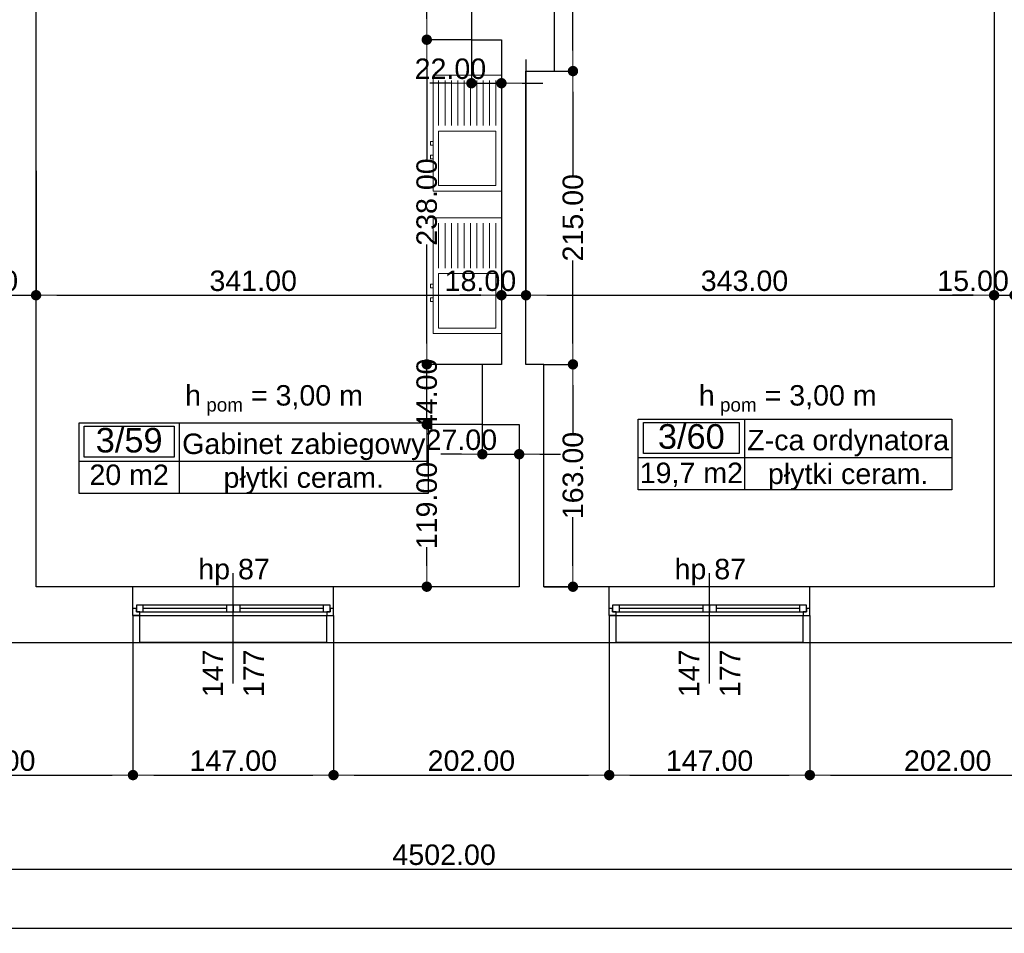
# Model space of a CAD drawing. Header units: millimetres. Extents: x -175445 to -20415, y -559200 to 231527.
# Tile 158 of 256: x -127841 to -120626, y -116408 to -109710. Entities that reach past the tile are written whole.
import ezdxf
from ezdxf.enums import TextEntityAlignment as Align

# ---------------------------------------------------------------- set-up
doc = ezdxf.new("R2010")
doc.units = ezdxf.units.MM
doc.header["$MEASUREMENT"] = 0
for name, color, linetype in [('Obiekt', 7, 'Continuous'), ('Okno', 7, 'Continuous'), ('Strefa', 7, 'Continuous'), ('Strop', 7, 'Continuous'), ('Słup', 7, 'Continuous'), ('Tekst', 7, 'Continuous'), ('Wymiary', 63, 'Continuous'), ('Ściana', 7, 'Continuous')]:
    doc.layers.add(name, color=color, linetype=linetype)
doc.styles.add('Arial', font='txt')
doc.styles.add('Times new roman', font='txt')
doc.dimstyles.new('GENERATED_STYLE__1', dxfattribs={"dimtxt": 150, "dimasz": 152, "dimexe": 0.18, "dimexo": 0, "dimgap": 0.09, "dimtad": 1, "dimtih": 1, "dimtoh": 1, "dimlfac": 0.1, "dimzin": 0, "dimdsep": 46, "dimtxsty": 'Arial', "dimblk": 'ARROWHEAD_11', "dimblk1": 'ARROWHEAD_11', "dimblk2": 'ARROWHEAD_11', "dimcen": 0.09, "dimclrd": 114, "dimclre": 114, "dimclrt": 114, "dimazin": 0, "dimtfac": 1, "dimtdec": 4, "dimtmove": 0, "dimatfit": 3, "dimfxl": 1, "dimtolj": 1, "dimtzin": 0, "dimarcsym": 0})
doc.dimstyles.new('GENERATED_STYLE__3', dxfattribs={"dimtxt": 150, "dimasz": 152, "dimexe": 0.18, "dimexo": 0, "dimgap": 0.09, "dimtad": 1, "dimlfac": 0.1, "dimzin": 0, "dimdsep": 46, "dimtxsty": 'Arial', "dimblk": 'ARROWHEAD_11', "dimblk1": 'ARROWHEAD_11', "dimblk2": 'ARROWHEAD_11', "dimcen": 0.09, "dimclrd": 114, "dimclre": 114, "dimclrt": 114, "dimazin": 0, "dimtfac": 1, "dimtdec": 4, "dimtmove": 2, "dimatfit": 3, "dimfxl": 1, "dimtolj": 1, "dimtzin": 0, "dimarcsym": 0})

# ---------------------------------------------------------------- blocks, each defined once
blk = doc.blocks.new('Gabinet zabiegowy_3_59_61', base_point=(-120978.7, 15968.5))
at = {"layer": 'Strefa'}
for p, q in [((-121712.8, 16251.4), (-119154.2, 16251.4)), ((-121712.8, 15732.8), (-121712.8, 16251.4)), ((-120978.7, 16251.4), (-120978.7, 15732.8)), ((-119154.2, 16251.4), (-119154.2, 15732.8)), ((-121676.1, 16225.4), (-121015.4, 16225.4)), ((-121676.1, 15999.1), (-121676.1, 16225.4)), ((-121015.4, 16225.4), (-121015.4, 15999.1)), ((-121712.8, 15968.5), (-119154.2, 15968.5)), ((-121015.4, 15999.1), (-121676.1, 15999.1)), ((-119154.2, 15732.8), (-121712.8, 15732.8))]:
    blk.add_line(p, q, dxfattribs=at)
at = {"layer": 'Strefa', "style": 'Arial'}
for tag, height, p in [('ROOM_NUMBER', 180, (-121345.8, 16123.4)), ('ROOM_NAME', 150, (-120066.5, 16096.9)), ('ROOM_CALC_AREA', 150, (-121345.8, 15869.8)), ('floor_f', 150, (-120066.5, 15849.4))]:
    blk.add_attdef(tag, text='', height=height, dxfattribs=at).set_placement(p, align=Align.MIDDLE_CENTER)
blk = doc.blocks.new('Z-ca ordynatora_3_60_62', base_point=(-116836.8, 15995.9))
at = {"layer": 'Strefa'}
for p, q in [((-117615.8, 16278.7), (-115317.6, 16278.7)), ((-117615.8, 15760.2), (-117615.8, 16278.7)), ((-117576.9, 16252.8), (-116875.7, 16252.8)), ((-117576.9, 16026.5), (-117576.9, 16252.8)), ((-116875.7, 16252.8), (-116875.7, 16026.5)), ((-116836.8, 16278.7), (-116836.8, 15760.2)), ((-115317.6, 16278.7), (-115317.6, 15760.2)), ((-116875.7, 16026.5), (-117576.9, 16026.5)), ((-117615.8, 15995.9), (-115317.6, 15995.9)), ((-115317.6, 15760.2), (-117615.8, 15760.2))]:
    blk.add_line(p, q, dxfattribs=at)
at = {"layer": 'Strefa', "style": 'Arial'}
for tag, height, p in [('ROOM_NUMBER', 180, (-117226.3, 16150.8)), ('ROOM_NAME', 150, (-116077.2, 16124.3)), ('ROOM_CALC_AREA', 150, (-117226.3, 15883.8)), ('floor_f', 150, (-116077.2, 15876.8))]:
    blk.add_attdef(tag, text='', height=height, dxfattribs=at).set_placement(p, align=Align.MIDDLE_CENTER)
blk = doc.blocks.new('ARROWHEAD_11')
at = {"color": 0, "linetype": 'Continuous', "lineweight": 0}
blk.add_line((0, 0), (-1, 0), dxfattribs=at)
at = {"color": 0, "linetype": 'Continuous', "lineweight": 0, "const_width": 0.25, "flags": 128}
blk.add_lwpolyline([(-0.125, 0, 1), (0.125, 0, 1)], format="xyb", close=True, dxfattribs=at)
blk = doc.blocks.new('*D3219')
at = {"layer": 'Defpoints', "color": 0}
for p in [(-128376.5, -107916.6), (-126130.7, -107916.6), (-127960.7, -113866.6)]:
    blk.add_point(p, dxfattribs=at)
at = {"layer": 'Wymiary', "color": 114, "lineweight": -2}
for p, q in [((-126130.7, -107916.6), (-128376.7, -107916.6)), ((-128376.5, -108068.6), (-128376.5, -110580.4)), ((-128376.5, -113714.6), (-128376.5, -111202.8)), ((-127960.7, -113866.6), (-128376.7, -113866.6))]:
    blk.add_line(p, q, dxfattribs=at)
at = {"layer": 'Wymiary', "color": 114, "lineweight": -2, "xscale": 152, "yscale": 152, "zscale": 152}
for p, rotation in [((-128376.5, -107916.6), 90), ((-128376.5, -113866.6), 270)]:
    blk.add_blockref('ARROWHEAD_11', p, dxfattribs=dict(at, rotation=rotation))
at = {"layer": 'Wymiary', "color": 114, "lineweight": 13, "insert": (-128376.5, -110891.6), "char_height": 150, "attachment_point": 5, "rotation": 90, "style": 'Arial'}
blk.add_mtext('\\A1;595.00', dxfattribs=at)
blk = doc.blocks.new('*D3231')
at = {"layer": 'Defpoints', "color": 0}
for p in [(-124000.7, -112236.6), (-123786.4, -112236.6), (-124000.7, -113866.6)]:
    blk.add_point(p, dxfattribs=at)
at = {"layer": 'Wymiary', "color": 114, "lineweight": -2}
for p, q in [((-124000.7, -112236.6), (-123786.2, -112236.6)), ((-123786.4, -112388.6), (-123786.4, -112747.5)), ((-123786.4, -113714.6), (-123786.4, -113355.7)), ((-124000.7, -113866.6), (-123786.2, -113866.6))]:
    blk.add_line(p, q, dxfattribs=at)
at = {"layer": 'Wymiary', "color": 114, "lineweight": -2, "xscale": 152, "yscale": 152, "zscale": 152}
for p, rotation in [((-123786.4, -112236.6), 90), ((-123786.4, -113866.6), 270)]:
    blk.add_blockref('ARROWHEAD_11', p, dxfattribs=dict(at, rotation=rotation))
at = {"layer": 'Wymiary', "color": 114, "lineweight": 13, "insert": (-123786.4, -113051.6), "char_height": 150, "attachment_point": 5, "rotation": 90, "style": 'Arial'}
blk.add_mtext('\\A1;163.00', dxfattribs=at)
blk = doc.blocks.new('*D3232')
at = {"layer": 'Defpoints', "color": 0}
for p in [(-123920.7, -110086.6), (-123786.4, -110086.6), (-124000.7, -112236.6)]:
    blk.add_point(p, dxfattribs=at)
at = {"layer": 'Wymiary', "color": 114, "lineweight": -2}
for p, q in [((-123920.7, -110086.6), (-123786.2, -110086.6)), ((-123786.4, -110238.6), (-123786.4, -110849.1)), ((-123786.4, -112084.6), (-123786.4, -111474.1)), ((-124000.7, -112236.6), (-123786.2, -112236.6))]:
    blk.add_line(p, q, dxfattribs=at)
at = {"layer": 'Wymiary', "color": 114, "lineweight": -2, "xscale": 152, "yscale": 152, "zscale": 152}
for p, rotation in [((-123786.4, -110086.6), 90), ((-123786.4, -112236.6), 270)]:
    blk.add_blockref('ARROWHEAD_11', p, dxfattribs=dict(at, rotation=rotation))
at = {"layer": 'Wymiary', "color": 114, "lineweight": 13, "insert": (-123786.4, -111161.6), "char_height": 150, "attachment_point": 5, "rotation": 90, "style": 'Arial'}
blk.add_mtext('\\A1;215.00', dxfattribs=at)
blk = doc.blocks.new('*D3233')
at = {"layer": 'Defpoints', "color": 0}
for p in [(-123920.7, -107916.6), (-123786.4, -107916.6), (-123920.7, -110086.6)]:
    blk.add_point(p, dxfattribs=at)
at = {"layer": 'Wymiary', "color": 114, "lineweight": -2}
for p, q in [((-123920.7, -107916.6), (-123786.2, -107916.6)), ((-123786.4, -108068.6), (-123786.4, -108689.1)), ((-123786.4, -109934.6), (-123786.4, -109314.1)), ((-123920.7, -110086.6), (-123786.2, -110086.6))]:
    blk.add_line(p, q, dxfattribs=at)
at = {"layer": 'Wymiary', "color": 114, "lineweight": -2, "xscale": 152, "yscale": 152, "zscale": 152}
for p, rotation in [((-123786.4, -107916.6), 90), ((-123786.4, -110086.6), 270)]:
    blk.add_blockref('ARROWHEAD_11', p, dxfattribs=dict(at, rotation=rotation))
at = {"layer": 'Wymiary', "color": 114, "lineweight": 13, "insert": (-123786.4, -109001.6), "char_height": 150, "attachment_point": 5, "rotation": 90, "style": 'Arial'}
blk.add_mtext('\\A1;217.00', dxfattribs=at)
blk = doc.blocks.new('*D3234')
at = {"layer": 'Defpoints', "color": 0}
for p in [(-124857.6, -112676.6), (-124450.7, -112676.6), (-124180.7, -113866.6)]:
    blk.add_point(p, dxfattribs=at)
at = {"layer": 'Wymiary', "color": 114, "lineweight": -2}
for p, q in [((-124450.7, -112676.6), (-124857.8, -112676.6)), ((-124857.6, -112828.6), (-124857.6, -112967.5)), ((-124857.6, -113714.6), (-124857.6, -113575.7)), ((-124180.7, -113866.6), (-124857.8, -113866.6))]:
    blk.add_line(p, q, dxfattribs=at)
at = {"layer": 'Wymiary', "color": 114, "lineweight": -2, "xscale": 152, "yscale": 152, "zscale": 152}
for p, rotation in [((-124857.6, -112676.6), 90), ((-124857.6, -113866.6), 270)]:
    blk.add_blockref('ARROWHEAD_11', p, dxfattribs=dict(at, rotation=rotation))
at = {"layer": 'Wymiary', "color": 114, "lineweight": 13, "insert": (-124857.6, -113271.6), "char_height": 150, "attachment_point": 5, "rotation": 90, "style": 'Arial'}
blk.add_mtext('\\A1;119.00', dxfattribs=at)
blk = doc.blocks.new('*D3235')
at = {"layer": 'Defpoints', "color": 0}
for p in [(-124857.6, -112236.6), (-124450.7, -112236.6), (-124450.7, -112676.6)]:
    blk.add_point(p, dxfattribs=at)
at = {"layer": 'Wymiary', "color": 114, "lineweight": -2}
for p, q in [((-124857.6, -112084.6), (-124857.6, -111932.6)), ((-124450.7, -112236.6), (-124857.8, -112236.6)), ((-124857.6, -112676.6), (-124857.6, -112236.6)), ((-124450.7, -112676.6), (-124857.8, -112676.6)), ((-124857.6, -112828.6), (-124857.6, -112980.6))]:
    blk.add_line(p, q, dxfattribs=at)
at = {"layer": 'Wymiary', "color": 114, "lineweight": -2, "xscale": 152, "yscale": 152, "zscale": 152}
for p, rotation in [((-124857.6, -112236.6), 270), ((-124857.6, -112676.6), 90)]:
    blk.add_blockref('ARROWHEAD_11', p, dxfattribs=dict(at, rotation=rotation))
at = {"layer": 'Wymiary', "color": 114, "lineweight": 13, "insert": (-124857.6, -112456.6), "char_height": 150, "attachment_point": 5, "rotation": 90, "style": 'Arial'}
blk.add_mtext('\\A1;44.00', dxfattribs=at)
blk = doc.blocks.new('*D3236')
at = {"layer": 'Defpoints', "color": 0}
for p in [(-124857.6, -109856.6), (-124530.7, -109856.6), (-124450.7, -112236.6)]:
    blk.add_point(p, dxfattribs=at)
at = {"layer": 'Wymiary', "color": 114, "lineweight": -2}
for p, q in [((-124530.7, -109856.6), (-124857.8, -109856.6)), ((-124857.6, -110008.6), (-124857.6, -110734.1)), ((-124857.6, -112084.6), (-124857.6, -111359.1)), ((-124450.7, -112236.6), (-124857.8, -112236.6))]:
    blk.add_line(p, q, dxfattribs=at)
at = {"layer": 'Wymiary', "color": 114, "lineweight": -2, "xscale": 152, "yscale": 152, "zscale": 152}
for p, rotation in [((-124857.6, -109856.6), 90), ((-124857.6, -112236.6), 270)]:
    blk.add_blockref('ARROWHEAD_11', p, dxfattribs=dict(at, rotation=rotation))
at = {"layer": 'Wymiary', "color": 114, "lineweight": 13, "insert": (-124857.6, -111046.6), "char_height": 150, "attachment_point": 5, "rotation": 90, "style": 'Arial'}
blk.add_mtext('\\A1;238.00', dxfattribs=at)
blk = doc.blocks.new('*D3237')
at = {"layer": 'Defpoints', "color": 0}
for p in [(-124857.6, -107916.6), (-124530.7, -107916.6), (-124530.7, -109856.6)]:
    blk.add_point(p, dxfattribs=at)
at = {"layer": 'Wymiary', "color": 114, "lineweight": -2}
for p, q in [((-124530.7, -107916.6), (-124857.8, -107916.6)), ((-124857.6, -108068.6), (-124857.6, -108582.5)), ((-124857.6, -109704.6), (-124857.6, -109190.7)), ((-124530.7, -109856.6), (-124857.8, -109856.6))]:
    blk.add_line(p, q, dxfattribs=at)
at = {"layer": 'Wymiary', "color": 114, "lineweight": -2, "xscale": 152, "yscale": 152, "zscale": 152}
for p, rotation in [((-124857.6, -107916.6), 90), ((-124857.6, -109856.6), 270)]:
    blk.add_blockref('ARROWHEAD_11', p, dxfattribs=dict(at, rotation=rotation))
at = {"layer": 'Wymiary', "color": 114, "lineweight": 13, "insert": (-124857.6, -108886.6), "char_height": 150, "attachment_point": 5, "rotation": 90, "style": 'Arial'}
blk.add_mtext('\\A1;194.00', dxfattribs=at)
blk = doc.blocks.new('*D3238')
at = {"layer": 'Defpoints', "color": 0}
for p in [(-124530.7, -109856.6), (-124310.7, -109856.6), (-124310.7, -110175.5)]:
    blk.add_point(p, dxfattribs=at)
at = {"layer": 'Wymiary', "color": 114, "lineweight": -2}
for p, q in [((-124530.7, -109856.6), (-124530.7, -110175.7)), ((-124310.7, -109856.6), (-124310.7, -110175.7)), ((-124682.7, -110175.5), (-124834.7, -110175.5)), ((-124530.7, -110175.5), (-124310.7, -110175.5)), ((-124158.7, -110175.5), (-124006.7, -110175.5))]:
    blk.add_line(p, q, dxfattribs=at)
at = {"layer": 'Wymiary', "color": 114, "lineweight": -2, "xscale": 152, "yscale": 152, "zscale": 152}
blk.add_blockref('ARROWHEAD_11', (-124530.7, -110175.5), dxfattribs=at)
at = {"layer": 'Wymiary', "color": 114, "lineweight": -2, "xscale": 152, "yscale": 152, "zscale": 152, "rotation": 180}
blk.add_blockref('ARROWHEAD_11', (-124310.7, -110175.5), dxfattribs=at)
at = {"layer": 'Wymiary', "color": 114, "lineweight": 13, "insert": (-124684.6, -110070.5), "char_height": 150, "attachment_point": 5, "style": 'Arial'}
blk.add_mtext('\\A1;22.00', dxfattribs=at)
blk = doc.blocks.new('*D3239')
at = {"layer": 'Defpoints', "color": 0}
for p in [(-124450.7, -112676.6), (-124180.7, -112676.6), (-124180.7, -112895.3)]:
    blk.add_point(p, dxfattribs=at)
at = {"layer": 'Wymiary', "color": 114, "lineweight": -2}
for p, q in [((-124450.7, -112676.6), (-124450.7, -112895.5)), ((-124180.7, -112676.6), (-124180.7, -112895.5)), ((-124602.7, -112895.3), (-124754.7, -112895.3)), ((-124450.7, -112895.3), (-124180.7, -112895.3)), ((-124028.7, -112895.3), (-123876.7, -112895.3))]:
    blk.add_line(p, q, dxfattribs=at)
at = {"layer": 'Wymiary', "color": 114, "lineweight": -2, "xscale": 152, "yscale": 152, "zscale": 152}
blk.add_blockref('ARROWHEAD_11', (-124450.7, -112895.3), dxfattribs=at)
at = {"layer": 'Wymiary', "color": 114, "lineweight": -2, "xscale": 152, "yscale": 152, "zscale": 152, "rotation": 180}
blk.add_blockref('ARROWHEAD_11', (-124180.7, -112895.3), dxfattribs=at)
at = {"layer": 'Wymiary', "color": 114, "lineweight": 13, "insert": (-124604.6, -112790.3), "char_height": 150, "attachment_point": 5, "style": 'Arial'}
blk.add_mtext('\\A1;27.00', dxfattribs=at)
blk = doc.blocks.new('*D3832')
at = {"layer": 'Defpoints', "color": 0}
for p in [(-127960.7, -110816.6), (-127720.7, -110816.6), (-127720.7, -111729.7)]:
    blk.add_point(p, dxfattribs=at)
at = {"layer": 'Wymiary', "color": 114, "lineweight": -2}
for p, q in [((-127960.7, -110816.6), (-127960.7, -111729.9)), ((-127720.7, -110816.6), (-127720.7, -111729.9)), ((-128112.7, -111729.7), (-128264.7, -111729.7)), ((-127960.7, -111729.7), (-127720.7, -111729.7)), ((-127568.7, -111729.7), (-127416.7, -111729.7))]:
    blk.add_line(p, q, dxfattribs=at)
at = {"layer": 'Wymiary', "color": 114, "lineweight": -2, "xscale": 152, "yscale": 152, "zscale": 152}
blk.add_blockref('ARROWHEAD_11', (-127960.7, -111729.7), dxfattribs=at)
at = {"layer": 'Wymiary', "color": 114, "lineweight": -2, "xscale": 152, "yscale": 152, "zscale": 152, "rotation": 180}
blk.add_blockref('ARROWHEAD_11', (-127720.7, -111729.7), dxfattribs=at)
at = {"layer": 'Wymiary', "color": 114, "lineweight": 13, "insert": (-128114.6, -111624.7), "char_height": 150, "attachment_point": 5, "style": 'Arial'}
blk.add_mtext('\\A1;24.00', dxfattribs=at)
blk = doc.blocks.new('*D3833')
at = {"layer": 'Defpoints', "color": 0}
for p in [(-124310.7, -110001.6), (-127720.7, -110816.6), (-124310.7, -111729.7)]:
    blk.add_point(p, dxfattribs=at)
at = {"layer": 'Wymiary', "color": 114, "lineweight": -2}
for p, q in [((-124310.7, -110001.6), (-124310.7, -111729.9)), ((-127720.7, -110816.6), (-127720.7, -111729.9)), ((-127568.7, -111729.7), (-124462.7, -111729.7))]:
    blk.add_line(p, q, dxfattribs=at)
at = {"layer": 'Wymiary', "color": 114, "lineweight": -2, "xscale": 152, "yscale": 152, "zscale": 152, "rotation": 180}
blk.add_blockref('ARROWHEAD_11', (-127720.7, -111729.7), dxfattribs=at)
at = {"layer": 'Wymiary', "color": 114, "lineweight": -2, "xscale": 152, "yscale": 152, "zscale": 152}
blk.add_blockref('ARROWHEAD_11', (-124310.7, -111729.7), dxfattribs=at)
at = {"layer": 'Wymiary', "color": 114, "lineweight": 13, "insert": (-126129.6, -111624.7), "char_height": 150, "attachment_point": 5, "style": 'Arial'}
blk.add_mtext('\\A1;341.00', dxfattribs=at)
blk = doc.blocks.new('*D3834')
at = {"layer": 'Defpoints', "color": 0}
for p in [(-124310.7, -110001.6), (-124130.7, -110001.6), (-124130.7, -111729.7)]:
    blk.add_point(p, dxfattribs=at)
at = {"layer": 'Wymiary', "color": 114, "lineweight": -2}
for p, q in [((-124310.7, -110001.6), (-124310.7, -111729.9)), ((-124130.7, -110001.6), (-124130.7, -111729.9)), ((-124462.7, -111729.7), (-124614.7, -111729.7)), ((-124310.7, -111729.7), (-124130.7, -111729.7)), ((-123978.7, -111729.7), (-123826.7, -111729.7))]:
    blk.add_line(p, q, dxfattribs=at)
at = {"layer": 'Wymiary', "color": 114, "lineweight": -2, "xscale": 152, "yscale": 152, "zscale": 152}
blk.add_blockref('ARROWHEAD_11', (-124310.7, -111729.7), dxfattribs=at)
at = {"layer": 'Wymiary', "color": 114, "lineweight": -2, "xscale": 152, "yscale": 152, "zscale": 152, "rotation": 180}
blk.add_blockref('ARROWHEAD_11', (-124130.7, -111729.7), dxfattribs=at)
at = {"layer": 'Wymiary', "color": 114, "lineweight": 13, "insert": (-124464.6, -111624.7), "char_height": 150, "attachment_point": 5, "style": 'Arial'}
blk.add_mtext('\\A1;18.00', dxfattribs=at)
blk = doc.blocks.new('*D3835')
at = {"layer": 'Defpoints', "color": 0}
for p in [(-124130.7, -110001.6), (-120700.7, -110816.6), (-120700.7, -111729.7)]:
    blk.add_point(p, dxfattribs=at)
at = {"layer": 'Wymiary', "color": 114, "lineweight": -2}
for p, q in [((-124130.7, -110001.6), (-124130.7, -111729.9)), ((-120700.7, -110816.6), (-120700.7, -111729.9)), ((-123978.7, -111729.7), (-120852.7, -111729.7))]:
    blk.add_line(p, q, dxfattribs=at)
at = {"layer": 'Wymiary', "color": 114, "lineweight": -2, "xscale": 152, "yscale": 152, "zscale": 152, "rotation": 180}
blk.add_blockref('ARROWHEAD_11', (-124130.7, -111729.7), dxfattribs=at)
at = {"layer": 'Wymiary', "color": 114, "lineweight": -2, "xscale": 152, "yscale": 152, "zscale": 152}
blk.add_blockref('ARROWHEAD_11', (-120700.7, -111729.7), dxfattribs=at)
at = {"layer": 'Wymiary', "color": 114, "lineweight": 13, "insert": (-122529.6, -111624.7), "char_height": 150, "attachment_point": 5, "style": 'Arial'}
blk.add_mtext('\\A1;343.00', dxfattribs=at)
blk = doc.blocks.new('*D3836')
at = {"layer": 'Defpoints', "color": 0}
for p in [(-120700.7, -110816.6), (-120550.7, -110816.6), (-120550.7, -111729.7)]:
    blk.add_point(p, dxfattribs=at)
at = {"layer": 'Wymiary', "color": 114, "lineweight": -2}
for p, q in [((-120700.7, -110816.6), (-120700.7, -111729.9)), ((-120550.7, -110816.6), (-120550.7, -111729.9)), ((-120852.7, -111729.7), (-121004.7, -111729.7)), ((-120700.7, -111729.7), (-120550.7, -111729.7)), ((-120398.7, -111729.7), (-120246.7, -111729.7))]:
    blk.add_line(p, q, dxfattribs=at)
at = {"layer": 'Wymiary', "color": 114, "lineweight": -2, "xscale": 152, "yscale": 152, "zscale": 152}
blk.add_blockref('ARROWHEAD_11', (-120700.7, -111729.7), dxfattribs=at)
at = {"layer": 'Wymiary', "color": 114, "lineweight": -2, "xscale": 152, "yscale": 152, "zscale": 152, "rotation": 180}
blk.add_blockref('ARROWHEAD_11', (-120550.7, -111729.7), dxfattribs=at)
at = {"layer": 'Wymiary', "color": 114, "lineweight": 13, "insert": (-120854.6, -111624.7), "char_height": 150, "attachment_point": 5, "style": 'Arial'}
blk.add_mtext('\\A1;15.00', dxfattribs=at)
blk = doc.blocks.new('*D3878')
at = {"layer": 'Defpoints', "color": 0}
for p in [(-129080.7, -114076.6), (-127010.7, -114076.6), (-127010.7, -115247.8)]:
    blk.add_point(p, dxfattribs=at)
at = {"layer": 'Wymiary', "color": 114, "lineweight": -2}
for p, q in [((-129080.7, -114076.6), (-129080.7, -115248)), ((-127010.7, -114076.6), (-127010.7, -115248)), ((-128928.7, -115247.8), (-127162.7, -115247.8))]:
    blk.add_line(p, q, dxfattribs=at)
at = {"layer": 'Wymiary', "color": 114, "lineweight": -2, "xscale": 152, "yscale": 152, "zscale": 152, "rotation": 180}
blk.add_blockref('ARROWHEAD_11', (-129080.7, -115247.8), dxfattribs=at)
at = {"layer": 'Wymiary', "color": 114, "lineweight": -2, "xscale": 152, "yscale": 152, "zscale": 152}
blk.add_blockref('ARROWHEAD_11', (-127010.7, -115247.8), dxfattribs=at)
at = {"layer": 'Wymiary', "color": 114, "lineweight": 13, "insert": (-128045.7, -115142.8), "char_height": 150, "attachment_point": 5, "style": 'Arial'}
blk.add_mtext('\\A1;207.00', dxfattribs=at)
blk = doc.blocks.new('*D3879')
at = {"layer": 'Defpoints', "color": 0}
for p in [(-127010.7, -114076.6), (-125540.7, -114076.6), (-125540.7, -115247.8)]:
    blk.add_point(p, dxfattribs=at)
at = {"layer": 'Wymiary', "color": 114, "lineweight": -2}
for p, q in [((-127010.7, -114076.6), (-127010.7, -115248)), ((-125540.7, -114076.6), (-125540.7, -115248)), ((-126858.7, -115247.8), (-125692.7, -115247.8))]:
    blk.add_line(p, q, dxfattribs=at)
at = {"layer": 'Wymiary', "color": 114, "lineweight": -2, "xscale": 152, "yscale": 152, "zscale": 152, "rotation": 180}
blk.add_blockref('ARROWHEAD_11', (-127010.7, -115247.8), dxfattribs=at)
at = {"layer": 'Wymiary', "color": 114, "lineweight": -2, "xscale": 152, "yscale": 152, "zscale": 152}
blk.add_blockref('ARROWHEAD_11', (-125540.7, -115247.8), dxfattribs=at)
at = {"layer": 'Wymiary', "color": 114, "lineweight": 13, "insert": (-126275.7, -115142.8), "char_height": 150, "attachment_point": 5, "style": 'Arial'}
blk.add_mtext('\\A1;147.00', dxfattribs=at)
blk = doc.blocks.new('*D3880')
at = {"layer": 'Defpoints', "color": 0}
for p in [(-125540.7, -114076.6), (-123520.7, -114076.6), (-123520.7, -115247.8)]:
    blk.add_point(p, dxfattribs=at)
at = {"layer": 'Wymiary', "color": 114, "lineweight": -2}
for p, q in [((-125540.7, -114076.6), (-125540.7, -115248)), ((-123520.7, -114076.6), (-123520.7, -115248)), ((-125388.7, -115247.8), (-123672.7, -115247.8))]:
    blk.add_line(p, q, dxfattribs=at)
at = {"layer": 'Wymiary', "color": 114, "lineweight": -2, "xscale": 152, "yscale": 152, "zscale": 152, "rotation": 180}
blk.add_blockref('ARROWHEAD_11', (-125540.7, -115247.8), dxfattribs=at)
at = {"layer": 'Wymiary', "color": 114, "lineweight": -2, "xscale": 152, "yscale": 152, "zscale": 152}
blk.add_blockref('ARROWHEAD_11', (-123520.7, -115247.8), dxfattribs=at)
at = {"layer": 'Wymiary', "color": 114, "lineweight": 13, "insert": (-124530.7, -115142.8), "char_height": 150, "attachment_point": 5, "style": 'Arial'}
blk.add_mtext('\\A1;202.00', dxfattribs=at)
blk = doc.blocks.new('*D3881')
at = {"layer": 'Defpoints', "color": 0}
for p in [(-123520.7, -114076.6), (-122050.7, -114076.6), (-122050.7, -115247.8)]:
    blk.add_point(p, dxfattribs=at)
at = {"layer": 'Wymiary', "color": 114, "lineweight": -2}
for p, q in [((-123520.7, -114076.6), (-123520.7, -115248)), ((-122050.7, -114076.6), (-122050.7, -115248)), ((-123368.7, -115247.8), (-122202.7, -115247.8))]:
    blk.add_line(p, q, dxfattribs=at)
at = {"layer": 'Wymiary', "color": 114, "lineweight": -2, "xscale": 152, "yscale": 152, "zscale": 152, "rotation": 180}
blk.add_blockref('ARROWHEAD_11', (-123520.7, -115247.8), dxfattribs=at)
at = {"layer": 'Wymiary', "color": 114, "lineweight": -2, "xscale": 152, "yscale": 152, "zscale": 152}
blk.add_blockref('ARROWHEAD_11', (-122050.7, -115247.8), dxfattribs=at)
at = {"layer": 'Wymiary', "color": 114, "lineweight": 13, "insert": (-122785.7, -115142.8), "char_height": 150, "attachment_point": 5, "style": 'Arial'}
blk.add_mtext('\\A1;147.00', dxfattribs=at)
blk = doc.blocks.new('*D3882')
at = {"layer": 'Defpoints', "color": 0}
for p in [(-122050.7, -114076.6), (-120030.7, -114076.6), (-120030.7, -115247.8)]:
    blk.add_point(p, dxfattribs=at)
at = {"layer": 'Wymiary', "color": 114, "lineweight": -2}
for p, q in [((-122050.7, -114076.6), (-122050.7, -115248)), ((-120030.7, -114076.6), (-120030.7, -115248)), ((-121898.7, -115247.8), (-120182.7, -115247.8))]:
    blk.add_line(p, q, dxfattribs=at)
at = {"layer": 'Wymiary', "color": 114, "lineweight": -2, "xscale": 152, "yscale": 152, "zscale": 152, "rotation": 180}
blk.add_blockref('ARROWHEAD_11', (-122050.7, -115247.8), dxfattribs=at)
at = {"layer": 'Wymiary', "color": 114, "lineweight": -2, "xscale": 152, "yscale": 152, "zscale": 152}
blk.add_blockref('ARROWHEAD_11', (-120030.7, -115247.8), dxfattribs=at)
at = {"layer": 'Wymiary', "color": 114, "lineweight": 13, "insert": (-121040.7, -115142.8), "char_height": 150, "attachment_point": 5, "style": 'Arial'}
blk.add_mtext('\\A1;202.00', dxfattribs=at)
blk = doc.blocks.new('*D3905')
at = {"layer": 'Defpoints', "color": 0}
for p in [(-147240.7, -114276.4), (-102220.7, -114276.6), (-102220.7, -115937.6)]:
    blk.add_point(p, dxfattribs=at)
at = {"layer": 'Wymiary', "color": 114, "lineweight": -2}
for p, q in [((-147240.7, -114276.4), (-147240.7, -115937.8)), ((-102220.7, -114276.6), (-102220.7, -115937.8)), ((-147088.7, -115937.6), (-102372.7, -115937.6))]:
    blk.add_line(p, q, dxfattribs=at)
at = {"layer": 'Wymiary', "color": 114, "lineweight": -2, "xscale": 152, "yscale": 152, "zscale": 152, "rotation": 180}
blk.add_blockref('ARROWHEAD_11', (-147240.7, -115937.6), dxfattribs=at)
at = {"layer": 'Wymiary', "color": 114, "lineweight": -2, "xscale": 152, "yscale": 152, "zscale": 152}
blk.add_blockref('ARROWHEAD_11', (-102220.7, -115937.6), dxfattribs=at)
at = {"layer": 'Wymiary', "color": 114, "lineweight": 13, "insert": (-124730.7, -115832.6), "char_height": 150, "attachment_point": 5, "style": 'Arial'}
blk.add_mtext('\\A1;4502.00', dxfattribs=at)
blk = doc.blocks.new('*D3912')
at = {"layer": 'Defpoints', "color": 0}
for p in [(-73250.7, -108356.6), (-147240.7, -114276.4), (-73250.7, -116369.7)]:
    blk.add_point(p, dxfattribs=at)
at = {"layer": 'Wymiary', "color": 114, "lineweight": -2}
for p, q in [((-73250.7, -108356.6), (-73250.7, -116369.9)), ((-147240.7, -114276.4), (-147240.7, -116369.9)), ((-147088.7, -116369.7), (-73402.7, -116369.7))]:
    blk.add_line(p, q, dxfattribs=at)
at = {"layer": 'Wymiary', "color": 114, "lineweight": -2, "xscale": 152, "yscale": 152, "zscale": 152, "rotation": 180}
blk.add_blockref('ARROWHEAD_11', (-147240.7, -116369.7), dxfattribs=at)
at = {"layer": 'Wymiary', "color": 114, "lineweight": -2, "xscale": 152, "yscale": 152, "zscale": 152}
blk.add_blockref('ARROWHEAD_11', (-73250.7, -116369.7), dxfattribs=at)
at = {"layer": 'Wymiary', "color": 114, "lineweight": 13, "insert": (-110245.7, -116264.7), "char_height": 150, "attachment_point": 5, "style": 'Arial'}
blk.add_mtext('\\A1;7399.00', dxfattribs=at)

msp = doc.modelspace()

# ---------------------------------------------------------------- linework, layer by layer
at = {"layer": 'Obiekt', "color": 8, "lineweight": 5}
for p, q in [((-124310.722, -110115.851), (-124810.722, -110115.851)), ((-124810.722, -110115.851), (-124810.722, -110540.851)), ((-124770.722, -110485.851), (-124770.722, -110155.851)), ((-124724.055, -110485.851), (-124724.055, -110155.851)), ((-124677.389, -110485.851), (-124677.389, -110155.851)), ((-124630.722, -110485.851), (-124630.722, -110155.851)), ((-124584.055, -110485.851), (-124584.055, -110155.851)), ((-124537.389, -110485.851), (-124537.389, -110155.851)), ((-124490.722, -110485.851), (-124490.722, -110155.851)), ((-124444.055, -110485.851), (-124444.055, -110155.851)), ((-124397.389, -110485.851), (-124397.389, -110155.851)), ((-124350.722, -110485.851), (-124350.722, -110155.851)), ((-124310.722, -110965.851), (-124310.722, -110115.851)), ((-124350.722, -110525.851), (-124770.722, -110525.851)), ((-124770.722, -110525.851), (-124770.722, -110725.851)), ((-124350.722, -110925.851), (-124350.722, -110525.851)), ((-124810.722, -110602.351), (-124830.722, -110602.351)), ((-124830.722, -110602.351), (-124830.722, -110629.351)), ((-124810.722, -110540.851), (-124810.722, -110965.851)), ((-124810.722, -110629.351), (-124810.722, -110602.351)), ((-124830.722, -110629.351), (-124810.722, -110629.351)), ((-124810.722, -110702.351), (-124830.722, -110702.351)), ((-124830.722, -110702.351), (-124830.722, -110729.351)), ((-124830.722, -110729.351), (-124810.722, -110729.351)), ((-124810.722, -110729.351), (-124810.722, -110702.351)), ((-124770.722, -110725.851), (-124770.722, -110925.851)), ((-124810.722, -110965.851), (-124310.722, -110965.851)), ((-124770.722, -110925.851), (-124350.722, -110925.851)), ((-124310.722, -111161.578), (-124810.722, -111161.578)), ((-124810.722, -111161.578), (-124810.722, -111586.578)), ((-124310.722, -112011.578), (-124310.722, -111161.578)), ((-124770.722, -111531.578), (-124770.722, -111201.578)), ((-124724.055, -111531.578), (-124724.055, -111201.578)), ((-124677.389, -111531.578), (-124677.389, -111201.578)), ((-124630.722, -111531.578), (-124630.722, -111201.578)), ((-124584.055, -111531.578), (-124584.055, -111201.578)), ((-124537.389, -111531.578), (-124537.389, -111201.578)), ((-124490.722, -111531.578), (-124490.722, -111201.578)), ((-124444.055, -111531.578), (-124444.055, -111201.578)), ((-124397.389, -111531.578), (-124397.389, -111201.578)), ((-124350.722, -111531.578), (-124350.722, -111201.578)), ((-124810.722, -111586.578), (-124810.722, -112011.578)), ((-124350.722, -111571.578), (-124770.722, -111571.578)), ((-124770.722, -111571.578), (-124770.722, -111771.578)), ((-124350.722, -111971.578), (-124350.722, -111571.578)), ((-124810.722, -111648.078), (-124830.722, -111648.078)), ((-124830.722, -111648.078), (-124830.722, -111675.078)), ((-124830.722, -111675.078), (-124810.722, -111675.078)), ((-124810.722, -111675.078), (-124810.722, -111648.078)), ((-124810.722, -111748.078), (-124830.722, -111748.078)), ((-124830.722, -111748.078), (-124830.722, -111775.078)), ((-124810.722, -111775.078), (-124810.722, -111748.078)), ((-124830.722, -111775.078), (-124810.722, -111775.078)), ((-124770.722, -111771.578), (-124770.722, -111971.578)), ((-124770.722, -111971.578), (-124350.722, -111971.578)), ((-124810.722, -112011.578), (-124310.722, -112011.578))]:
    msp.add_line(p, q, dxfattribs=at)
at = {"layer": 'Obiekt'}
for p, q in [((-126275.722, -114576.604), (-126275.722, -113766.604)), ((-122785.722, -114576.604), (-122785.722, -113766.604))]:
    msp.add_line(p, q, dxfattribs=at)
at = {"layer": 'Okno'}
for p, q in [((-125540.722, -113866.604), (-127010.722, -113866.604)), ((-122050.722, -113866.604), (-123520.722, -113866.604)), ((-126985.722, -114026.604), (-127010.722, -114026.604)), ((-127010.722, -114076.604), (-127010.722, -114026.604)), ((-126935.722, -114001.604), (-126985.722, -114001.604)), ((-126985.722, -114001.604), (-126985.722, -114051.604)), ((-126985.722, -114051.604), (-126985.722, -114026.604)), ((-126960.722, -114051.604), (-126985.722, -114051.604)), ((-126985.722, -114051.604), (-126935.722, -114051.604)), ((-126960.722, -114076.604), (-126960.722, -114051.604)), ((-126325.722, -114001.604), (-126935.722, -114001.604)), ((-126935.722, -114051.604), (-126935.722, -114001.604)), ((-126325.722, -114001.604), (-126935.722, -114001.604)), ((-126325.722, -114026.604), (-126935.722, -114026.604)), ((-126935.722, -114051.604), (-126325.722, -114051.604)), ((-126275.722, -114001.604), (-126325.722, -114001.604)), ((-126325.722, -114001.604), (-126325.722, -114051.604)), ((-126325.722, -114051.604), (-126275.722, -114051.604)), ((-126225.722, -114001.604), (-126275.722, -114001.604)), ((-126275.722, -114001.604), (-126275.722, -114051.604)), ((-126275.722, -114051.604), (-126275.722, -114001.604)), ((-126275.722, -114051.604), (-126225.722, -114051.604)), ((-125615.722, -114001.604), (-126225.722, -114001.604)), ((-126225.722, -114051.604), (-126225.722, -114001.604)), ((-125615.722, -114001.604), (-126225.722, -114001.604)), ((-125615.722, -114026.604), (-126225.722, -114026.604)), ((-126225.722, -114051.604), (-125615.722, -114051.604)), ((-125565.722, -114001.604), (-125615.722, -114001.604)), ((-125615.722, -114001.604), (-125615.722, -114051.604)), ((-125615.722, -114051.604), (-125565.722, -114051.604)), ((-125565.722, -114051.604), (-125590.722, -114051.604)), ((-125590.722, -114051.604), (-125590.722, -114076.604)), ((-125565.722, -114051.604), (-125565.722, -114001.604)), ((-125540.722, -114026.604), (-125565.722, -114026.604)), ((-125565.722, -114026.604), (-125565.722, -114051.604)), ((-125540.722, -114076.604), (-125540.722, -114026.604)), ((-123495.722, -114026.604), (-123520.722, -114026.604)), ((-123520.722, -114076.604), (-123520.722, -114026.604)), ((-123445.722, -114001.604), (-123495.722, -114001.604)), ((-123495.722, -114001.604), (-123495.722, -114051.604)), ((-123495.722, -114051.604), (-123495.722, -114026.604)), ((-123470.722, -114051.604), (-123495.722, -114051.604)), ((-123495.722, -114051.604), (-123445.722, -114051.604)), ((-123470.722, -114076.604), (-123470.722, -114051.604)), ((-122835.722, -114001.604), (-123445.722, -114001.604)), ((-123445.722, -114051.604), (-123445.722, -114001.604)), ((-122835.722, -114001.604), (-123445.722, -114001.604)), ((-122835.722, -114026.604), (-123445.722, -114026.604)), ((-123445.722, -114051.604), (-122835.722, -114051.604)), ((-122785.722, -114001.604), (-122835.722, -114001.604)), ((-122835.722, -114001.604), (-122835.722, -114051.604)), ((-122835.722, -114051.604), (-122785.722, -114051.604)), ((-122735.722, -114001.604), (-122785.722, -114001.604)), ((-122785.722, -114001.604), (-122785.722, -114051.604)), ((-122785.722, -114051.604), (-122785.722, -114001.604)), ((-122785.722, -114051.604), (-122735.722, -114051.604)), ((-122125.722, -114001.604), (-122735.722, -114001.604)), ((-122735.722, -114051.604), (-122735.722, -114001.604)), ((-122125.722, -114001.604), (-122735.722, -114001.604)), ((-122125.722, -114026.604), (-122735.722, -114026.604)), ((-122735.722, -114051.604), (-122125.722, -114051.604)), ((-122075.722, -114001.604), (-122125.722, -114001.604)), ((-122125.722, -114001.604), (-122125.722, -114051.604)), ((-122125.722, -114051.604), (-122075.722, -114051.604)), ((-122075.722, -114051.604), (-122100.722, -114051.604)), ((-122100.722, -114051.604), (-122100.722, -114076.604)), ((-122075.722, -114051.604), (-122075.722, -114001.604)), ((-122050.722, -114026.604), (-122075.722, -114026.604)), ((-122075.722, -114026.604), (-122075.722, -114051.604)), ((-122050.722, -114076.604), (-122050.722, -114026.604)), ((-127010.722, -114076.604), (-126960.722, -114076.604)), ((-126960.722, -114076.604), (-127010.722, -114076.604)), ((-126960.722, -114076.604), (-126275.722, -114076.604)), ((-126275.722, -114076.604), (-125590.722, -114076.604)), ((-125590.722, -114076.604), (-125540.722, -114076.604)), ((-125590.722, -114076.604), (-125540.722, -114076.604)), ((-123520.722, -114076.604), (-123470.722, -114076.604)), ((-123470.722, -114076.604), (-123520.722, -114076.604)), ((-123470.722, -114076.604), (-122785.722, -114076.604)), ((-122785.722, -114076.604), (-122100.722, -114076.604)), ((-122100.722, -114076.604), (-122050.722, -114076.604)), ((-122100.722, -114076.604), (-122050.722, -114076.604)), ((-125590.722, -114276.604), (-126960.722, -114276.604)), ((-122100.722, -114276.604), (-123470.722, -114276.604))]:
    msp.add_line(p, q, dxfattribs=at)
at = {"layer": 'Strop', "flags": 128}
msp.add_lwpolyline([(-145950.766, -114276.565), (-102220.766, -114276.565), (-102220.766, -112869.769), (-102220.766, -112866.565), (-86970.765, -112866.565), (-80500.722, -112866.565), (-80500.722, -108356.645), (-73250.715, -108356.645), (-73250.715, -107080.605), (-73250.715, -105060.605), (-73250.715, -104443.284, 0.03196361), (-87766.262, -96042.647, 0.00052298), (-87996.035, -95934.358, 0.00198881), (-88871.874, -95526.952, 0.03139835), (-102840.651, -90213.64, 0.034913), (-120656.111, -86030.364), (-120656.106, -86030.333), (-120656.209, -86030.316, 0.0261473), (-131693.029, -84820.632), (-135966.978, -84618.624, 0.0060186)], format="xyb", dxfattribs=at)
at = {"layer": 'Słup'}
for p, q in [((-124530.722, -107916.604), (-124530.722, -109856.605)), ((-123920.722, -110086.604), (-123920.722, -107916.604)), ((-124530.722, -109856.605), (-124310.722, -109856.605)), ((-124130.722, -110086.604), (-123920.722, -110086.604)), ((-124310.722, -112236.604), (-124450.722, -112236.604)), ((-124450.722, -112236.604), (-124450.722, -112676.604)), ((-124000.722, -112236.604), (-124130.722, -112236.604)), ((-124000.722, -112676.604), (-124000.722, -112236.604)), ((-124450.722, -112676.604), (-124180.722, -112676.604))]:
    msp.add_line(p, q, dxfattribs=at)
at = {"layer": 'Ściana'}
for p, q in [((-127010.722, -114026.604), (-127010.722, -113866.604)), ((-125540.722, -114026.604), (-125540.722, -113866.604)), ((-123520.722, -114026.604), (-123520.722, -113866.604)), ((-122050.722, -114026.604), (-122050.722, -113866.604)), ((-127010.722, -114076.604), (-127010.722, -114026.604)), ((-125540.722, -114076.604), (-125540.722, -114026.604)), ((-123520.722, -114076.604), (-123520.722, -114026.604)), ((-122050.722, -114076.604), (-122050.722, -114026.604)), ((-126960.722, -114076.604), (-127010.722, -114076.604)), ((-126960.722, -114276.604), (-126960.722, -114076.604)), ((-125590.722, -114276.604), (-125590.722, -114076.604)), ((-125590.722, -114076.604), (-125540.722, -114076.604)), ((-123470.722, -114076.604), (-123520.722, -114076.604)), ((-123470.722, -114276.604), (-123470.722, -114076.604)), ((-122100.722, -114276.604), (-122100.722, -114076.604)), ((-122100.722, -114076.604), (-122050.722, -114076.604))]:
    msp.add_line(p, q, dxfattribs=at)
at = {"layer": 'Ściana', "flags": 128}
for points in [[(-127720.722, -113866.604), (-127720.722, -107916.604)], [(-120700.722, -107916.604), (-120700.722, -113866.604)], [(-124310.722, -109856.604), (-124310.722, -112236.604)], [(-124130.722, -112236.604), (-124130.722, -110086.604)], [(-124180.722, -112676.604), (-124180.722, -113866.604)], [(-124000.722, -113866.604), (-124000.722, -112676.604)], [(-127010.722, -113866.604), (-127720.722, -113866.604)], [(-124180.722, -113866.604), (-125540.722, -113866.604)], [(-123520.722, -113866.604), (-124000.722, -113866.604)], [(-120700.722, -113866.604), (-122050.722, -113866.604)], [(-129130.734, -114276.604), (-126960.722, -114276.604)], [(-125590.722, -114276.604), (-123470.722, -114276.604)], [(-122100.722, -114276.604), (-119980.722, -114276.604)]]:
    msp.add_lwpolyline(points, dxfattribs=at)

# ---------------------------------------------------------------- block references
at = {"layer": 'Strefa'}
ref = msp.add_blockref('Gabinet zabiegowy_3_59_61', (-126671.484, -112947.382), dxfattribs=at)
ref.add_attrib('ROOM_NAME', 'Gabinet zabiegowy', dxfattribs={"color": 7, "height": 150, "style": 'Arial'}).set_placement((-125759.239, -112818.982), align=Align.MIDDLE_CENTER)
ref.add_attrib('ROOM_NUMBER', '3/59', dxfattribs={"color": 7, "height": 180, "style": 'Arial'}).set_placement((-127038.504, -112792.496), align=Align.MIDDLE_CENTER)
ref.add_attrib('ROOM_CALC_AREA', '20 m2', dxfattribs={"color": 7, "height": 150, "style": 'Arial'}).set_placement((-127038.504, -113046.116), align=Align.MIDDLE_CENTER)
ref.add_attrib('floor_f', 'płytki ceram.', dxfattribs={"color": 7, "height": 150, "style": 'Arial'}).set_placement((-125759.239, -113066.482), align=Align.MIDDLE_CENTER)
ref = msp.add_blockref('Z-ca ordynatora_3_60_62', (-122529.521, -112920.01), dxfattribs=at)
ref.add_attrib('ROOM_NAME', 'Z-ca ordynatora', dxfattribs={"color": 7, "height": 150, "style": 'Arial'}).set_placement((-121769.915, -112791.61), align=Align.MIDDLE_CENTER)
ref.add_attrib('ROOM_NUMBER', '3/60', dxfattribs={"color": 7, "height": 180, "style": 'Arial'}).set_placement((-122919.041, -112765.062), align=Align.MIDDLE_CENTER)
ref.add_attrib('ROOM_CALC_AREA', '19,7 m2', dxfattribs={"color": 7, "height": 150, "style": 'Arial'}).set_placement((-122919.041, -113032.064), align=Align.MIDDLE_CENTER)
ref.add_attrib('floor_f', 'płytki ceram.', dxfattribs={"color": 7, "height": 150, "style": 'Arial'}).set_placement((-121769.915, -113039.11), align=Align.MIDDLE_CENTER)

# ---------------------------------------------------------------- texts
at = {"layer": 'Obiekt', "char_height": 150, "attachment_point": 7, "style": 'Arial'}
for insert in [(-126532.18, -113857.437), (-123042.18, -113857.437)]:
    msp.add_mtext('\\A1;{\\fArial|b0|i0|c238|p38;hp 87}', dxfattribs=dict(at, insert=insert))
at = {"layer": 'Obiekt', "char_height": 150, "attachment_point": 7, "rotation": 90, "style": 'Arial'}
for s, insert in [('\\A1;{\\fArial|b0|i0|c238|p38;147}', (-126350.723, -114676.604)), ('\\A1;{\\fArial|b0|i0|c238|p38;177}', (-126050.723, -114676.604)), ('\\A1;{\\fArial|b0|i0|c238|p38;147}', (-122860.723, -114676.604)), ('\\A1;{\\fArial|b0|i0|c238|p38;177}', (-122560.723, -114676.604))]:
    msp.add_mtext(s, dxfattribs=dict(at, insert=insert))
at = {"layer": 'Tekst', "char_height": 150, "attachment_point": 2, "style": 'Times new roman'}
for insert in [(-125976.955, -112345.02), (-122212.761, -112345.02)]:
    msp.add_mtext('\\A1;{\\fArial|b0|i0|c0|p38;h\\fArial|b0|i0|c0|p38;\\A1{\\H.66x;\\S ^  pom;}\\fArial|b0|i0|c0|p38; = 3,00 m}', dxfattribs=dict(at, insert=insert))

# ---------------------------------------------------------------- dimensions: what is measured, and where the dimension line sits
at = {"layer": 'Wymiary', "color": 114, "lineweight": 13}
for base, p1, p2, picture, middle in [((-128376.503, -107916.604), (-127960.722, -113866.604), (-126130.728, -107916.604), '*D3219', (-128376.503, -110891.604)), ((-124857.613, -107916.604), (-124530.722, -109856.604), (-124530.722, -107916.604), '*D3237', (-124857.613, -108886.604)), ((-123786.356, -107916.604), (-123920.722, -110086.604), (-123920.722, -107916.604), '*D3233', (-123786.356, -109001.604)), ((-124857.613, -109856.604), (-124450.722, -112236.604), (-124530.722, -109856.604), '*D3236', (-124857.613, -111046.604)), ((-123786.356, -110086.604), (-124000.722, -112236.604), (-123920.722, -110086.604), '*D3232', (-123786.356, -111161.604)), ((-124857.613, -112236.604), (-124450.722, -112676.604), (-124450.722, -112236.604), '*D3235', (-124857.613, -112456.604)), ((-123786.356, -112236.604), (-124000.722, -113866.604), (-124000.722, -112236.604), '*D3231', (-123786.356, -113051.604)), ((-124857.613, -112676.604), (-124180.722, -113866.604), (-124450.722, -112676.604), '*D3234', (-124857.613, -113271.604))]:
    dim = msp.add_linear_dim(base=base, p1=p1, p2=p2, angle=90, dimstyle='GENERATED_STYLE__1', dxfattribs=at)
    dim.commit()
    dim.dimension.update_dxf_attribs({"geometry": picture, "text_midpoint": middle, "dimtype": 160, "text_rotation": 90})
for base, p1, p2, picture, middle in [((-73250.715, -116369.739), (-147240.722, -114276.449), (-73250.715, -108356.645), '*D3912', (-110245.718, -116264.739)), ((-124310.722, -110175.519), (-124530.722, -109856.604), (-124310.722, -109856.604), '*D3238', (-124684.551, -110070.519)), ((-124310.722, -111729.713), (-127720.722, -110816.604), (-124310.722, -110001.604), '*D3833', (-126129.551, -111624.713)), ((-124130.722, -111729.713), (-124310.722, -110001.604), (-124130.722, -110001.604), '*D3834', (-124464.551, -111624.713)), ((-120700.722, -111729.713), (-124130.722, -110001.604), (-120700.722, -110816.604), '*D3835', (-122529.551, -111624.713)), ((-127720.722, -111729.713), (-127960.722, -110816.604), (-127720.722, -110816.604), '*D3832', (-128114.551, -111624.713)), ((-120550.722, -111729.713), (-120700.722, -110816.604), (-120550.722, -110816.604), '*D3836', (-120854.551, -111624.713)), ((-124180.722, -112895.288), (-124450.722, -112676.604), (-124180.722, -112676.604), '*D3239', (-124604.551, -112790.288)), ((-127010.722, -115247.817), (-129080.734, -114076.604), (-127010.722, -114076.604), '*D3878', (-128045.728, -115142.817)), ((-125540.722, -115247.817), (-127010.722, -114076.604), (-125540.722, -114076.604), '*D3879', (-126275.722, -115142.817)), ((-123520.722, -115247.817), (-125540.722, -114076.604), (-123520.722, -114076.604), '*D3880', (-124530.722, -115142.817)), ((-122050.722, -115247.817), (-123520.722, -114076.604), (-122050.722, -114076.604), '*D3881', (-122785.722, -115142.817)), ((-120030.722, -115247.817), (-122050.722, -114076.604), (-120030.722, -114076.604), '*D3882', (-121040.722, -115142.817)), ((-102220.722, -115937.59), (-147240.722, -114276.449), (-102220.722, -114276.604), '*D3905', (-124730.722, -115832.59))]:
    dim = msp.add_linear_dim(base=base, p1=p1, p2=p2, dimstyle='GENERATED_STYLE__3', dxfattribs=at)
    dim.commit()
    dim.dimension.update_dxf_attribs({"geometry": picture, "text_midpoint": middle, "dimtype": 160})

doc.saveas('drawing.dxf')
